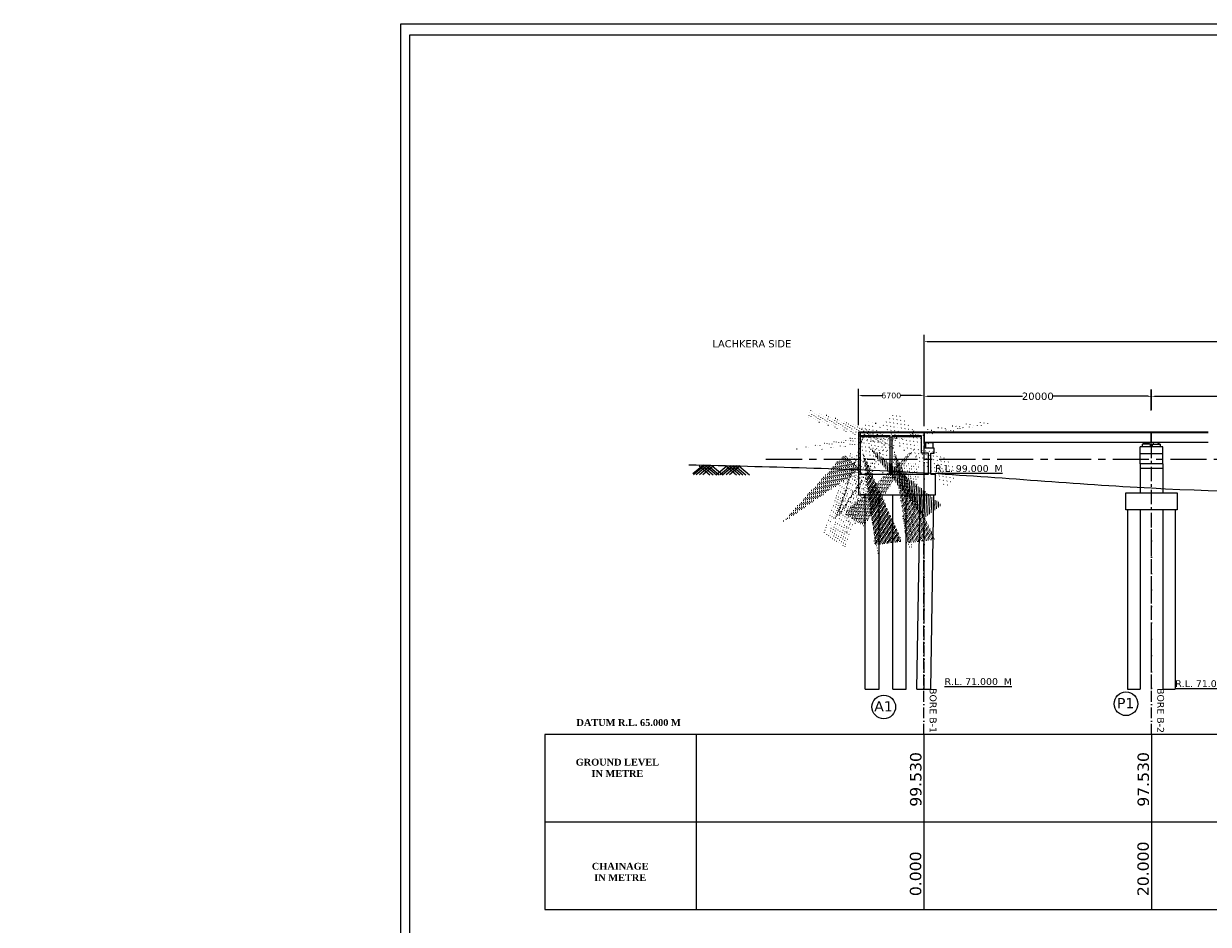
# Model space of a CAD drawing. Header units: millimetres. Extents: x -7746077780 to -3844657605, y -13315294818 to -6656873469.
# Tile 53 of 129: x -3871908350 to -3871856291, y -6657886027 to -6657846438. Entities that reach past the tile are written whole.
import ezdxf

# ---------------------------------------------------------------- set-up
doc = ezdxf.new("R2010")
doc.units = ezdxf.units.MM
doc.header["$MEASUREMENT"] = 0
doc.header["$PDMODE"] = 2
doc.linetypes.add('ACAD_ISO10W100', pattern=[18, 12, -3, 0, -3])
doc.linetypes.add('CENTER', pattern=[50.800000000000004, 31.75, -6.35, 6.35, -6.35])
for name, color, linetype in [('CHAINAGE', 7, 'Continuous'), ('GROUND_LVL', 114, 'Continuous'), ('H.F.L.', 7, 'Continuous'), ('SECTION', 7, 'Continuous'), ('TEX', 6, 'Continuous'), ('TEXT', 7, 'Continuous')]:
    doc.layers.add(name, color=color, linetype=linetype)
doc.styles.get("Standard").update_dxf_attribs({"font": 'verdana.ttf', "height": 250})
doc.dimstyles.new('Copy of ISO-25--------4', dxfattribs={"dimtxt": 200, "dimasz": 150, "dimexe": 300, "dimexo": 300, "dimgap": 0.02, "dimtad": 0, "dimtih": 1, "dimtoh": 1, "dimdec": 0, "dimlfac": 4, "dimdsep": 46, "dimtxsty": 'Standard', "dimcen": 150, "dimclrd": 1, "dimclre": 1, "dimclrt": 1, "dimadec": 0, "dimazin": 0, "dimtfac": 1, "dimtdec": 0, "dimtmove": 2, "dimatfit": 3, "dimfxl": 0, "dimarcsym": 0})

# ---------------------------------------------------------------- blocks, each defined once
blk = doc.blocks.new('*D422')
at = {"layer": 'Defpoints', "color": 0, "ltscale": 20, "transparency": 16777216}
for p in [(-3871858791.410668, -6657862817.984943), (-3871868780.004934, -6657863739.06658), (-3871858791.410668, -6657863707.984943)]:
    blk.add_point(p, dxfattribs=at)
at = {"layer": 'TEX', "color": 1, "lineweight": -2, "ltscale": 20, "transparency": 16777216}
for p, q in [((-3871868780.004934, -6657863439.06658), (-3871868780.004934, -6657862517.984943)), ((-3871868630.004934, -6657862817.984943), (-3871864456.424561, -6657862817.984943)), ((-3871858941.410668, -6657862817.984943), (-3871863114.991041, -6657862817.984943)), ((-3871858791.410668, -6657863407.984943), (-3871858791.410668, -6657862517.984943))]:
    blk.add_line(p, q, dxfattribs=at)
at = {"layer": 'TEX', "color": 1, "ltscale": 20, "transparency": 16777216}
for points in [[(-3871868630.004934, -6657862792.984943), (-3871868630.004934, -6657862842.984943), (-3871868780.004934, -6657862817.984943)], [(-3871858941.410668, -6657862792.984943), (-3871858941.410668, -6657862842.984943), (-3871858791.410668, -6657862817.984943)]]:
    blk.add_solid(points, dxfattribs=at)
at = {"layer": 'TEX', "color": 1, "ltscale": 20, "transparency": 16777216, "insert": (-3871863785.707801, -6657862817.984943), "char_height": 250, "width": 3757.989820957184, "attachment_point": 5}
blk.add_mtext('{\\H1.2857x;20000}', dxfattribs=at)
blk = doc.blocks.new('*D423')
at = {"layer": 'Defpoints', "color": 0, "ltscale": 20, "transparency": 16777216}
for p in [(-3871848809.489105, -6657862817.984942), (-3871858798.083372, -6657863739.066579), (-3871848809.489105, -6657863707.984942)]:
    blk.add_point(p, dxfattribs=at)
at = {"layer": 'TEX', "color": 1, "lineweight": -2, "ltscale": 20, "transparency": 16777216}
for p, q in [((-3871858798.083372, -6657863439.066579), (-3871858798.083372, -6657862517.984942)), ((-3871858648.083372, -6657862817.984942), (-3871854474.502998, -6657862817.984942)), ((-3871848959.489105, -6657862817.984942), (-3871853133.069479, -6657862817.984942)), ((-3871848809.489105, -6657863407.984942), (-3871848809.489105, -6657862517.984942))]:
    blk.add_line(p, q, dxfattribs=at)
at = {"layer": 'TEX', "color": 1, "ltscale": 20, "transparency": 16777216}
for points in [[(-3871858648.083372, -6657862792.984942), (-3871858648.083372, -6657862842.984942), (-3871858798.083372, -6657862817.984942)], [(-3871848959.489105, -6657862792.984942), (-3871848959.489105, -6657862842.984942), (-3871848809.489105, -6657862817.984942)]]:
    blk.add_solid(points, dxfattribs=at)
at = {"layer": 'TEX', "color": 1, "ltscale": 20, "transparency": 16777216, "insert": (-3871853803.786239, -6657862817.984942), "char_height": 250, "width": 3757.989820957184, "attachment_point": 5}
blk.add_mtext('{\\H1.2857x;20000}', dxfattribs=at)
blk = doc.blocks.new('*D436')
at = {"layer": 'Defpoints', "color": 0, "ltscale": 20, "transparency": 16777216}
for p in [(-3871728797.617582, -6657860377.818653), (-3871868780.004934, -6657864429.066581), (-3871728796.533581, -6657864391.258024)]:
    blk.add_point(p, dxfattribs=at)
at = {"layer": 'TEX', "color": 1, "lineweight": -2, "ltscale": 20, "transparency": 16777216}
for p, q in [((-3871868780.085962, -6657864129.066592), (-3871868781.169964, -6657860115.627219)), ((-3871728796.614608, -6657864091.258036), (-3871728797.69861, -6657860077.818664)), ((-3871868631.088942, -6657860415.586695), (-3871818559.181579, -6657860402.062623)), ((-3871728947.617577, -6657860377.859167), (-3871779019.52494, -6657860391.383239))]:
    blk.add_line(p, q, dxfattribs=at)
at = {"layer": 'TEX', "color": 1, "ltscale": 20, "transparency": 16777216}
for points in [[(-3871868631.095694, -6657860390.586696), (-3871868631.08219, -6657860440.586694), (-3871868781.088936, -6657860415.627209)], [(-3871728947.62433, -6657860352.859168), (-3871728947.610825, -6657860402.859166), (-3871728797.617582, -6657860377.818653)]]:
    blk.add_solid(points, dxfattribs=at)
at = {"layer": 'TEX', "color": 1, "ltscale": 20, "transparency": 16777216, "insert": (-3871798789.353259, -6657860396.722931), "char_height": 250, "width": 54045.81381654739, "attachment_point": 5}
blk.add_mtext('{\\H2.2857x;TOTAL LENGTH OF BRIDGE BETWEEN FACE OF DIRT WALL = 280.000 M. ( 14 SPAN OF 20.000 M. )}', dxfattribs=at)
blk = doc.blocks.new('*D614')
at = {"layer": 'Defpoints', "color": 0, "ltscale": 20, "transparency": 16777216}
for p in [(-3871868780.034904, -6657862783.837322), (-3871868780.034904, -6657862785.013023), (-3871871670.203538, -6657864391.724827)]:
    blk.add_point(p, dxfattribs=at)
at = {"layer": 'TEX', "color": 1, "lineweight": -2, "ltscale": 20, "transparency": 16777216}
for p, q in [((-3871871670.203538, -6657864091.724827), (-3871871670.203538, -6657862485.013023)), ((-3871871520.203538, -6657862785.013023), (-3871870639.511282, -6657862785.013023)), ((-3871868930.034904, -6657862785.013023), (-3871869810.727159, -6657862785.013023)), ((-3871868780.034904, -6657863083.837322), (-3871868780.034904, -6657863085.013023))]:
    blk.add_line(p, q, dxfattribs=at)
at = {"layer": 'TEX', "color": 1, "ltscale": 20, "transparency": 16777216}
for points in [[(-3871871520.203538, -6657862760.013023), (-3871871520.203538, -6657862810.013023), (-3871871670.203538, -6657862785.013023)], [(-3871868930.034904, -6657862760.013023), (-3871868930.034904, -6657862810.013023), (-3871868780.034904, -6657862785.013023)]]:
    blk.add_solid(points, dxfattribs=at)
at = {"layer": 'TEX', "color": 1, "ltscale": 20, "transparency": 16777216, "insert": (-3871870225.119221, -6657862785.013023), "char_height": 250, "attachment_point": 5}
blk.add_mtext('6700', dxfattribs=at)

msp = doc.modelspace()

# ---------------------------------------------------------------- hatches: boundary and pattern name
at = {"linetype": 'Continuous', "ltscale": 0.05}
for points in [[(-3871868639.860672, -6657864841.74709), (-3871868539.860672, -6657864841.747089), (-3871868539.860672, -6657864863.747089), (-3871868639.860672, -6657864863.747089)], [(-3871868439.860671, -6657864841.74709), (-3871868539.860672, -6657864841.747089), (-3871868539.860671, -6657864863.747089), (-3871868439.860671, -6657864863.747089)]]:
    msp.add_hatch(color=251, dxfattribs=at).paths.add_polyline_path(points)
h = msp.add_hatch(dxfattribs=at)
h.set_pattern_fill('ANSI31', color=252, scale=100, style=0)
h.set_pattern_definition([(45, (-514183.3322410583, -634013.7280750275), (-8.838834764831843, 8.838834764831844), [])])
h.paths.add_polyline_path([(-3871858886.42355, -6657864841.513692), (-3871858886.42355, -6657864916.513692), (-3871859061.42355, -6657864916.51369), (-3871859061.42355, -6657864841.51369)])
h.paths.add_polyline_path([(-3871859061.42355, -6657864916.513692), (-3871859136.42355, -6657864916.513692), (-3871859136.42355, -6657864841.51369), (-3871859061.42355, -6657864841.51369)])
h = msp.add_hatch(dxfattribs=at)
h.set_pattern_fill('ANSI31', color=252, scale=100, style=0)
h.set_pattern_definition([(45.00000000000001, (-1935326516.260648, -3329043393.797574), (-8.838834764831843, 8.838834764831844), [])])
h.paths.add_polyline_path([(-3871858696.397799, -6657864841.513692), (-3871858696.397799, -6657864916.513692), (-3871858521.397799, -6657864916.51369), (-3871858521.397799, -6657864841.51369)])
h.paths.add_polyline_path([(-3871858521.397799, -6657864916.513692), (-3871858446.397799, -6657864916.513692), (-3871858446.397799, -6657864841.51369), (-3871858521.397799, -6657864841.51369)])
at = {"layer": 'TEX', "ltscale": 20}
h = msp.add_hatch(dxfattribs=at)
h.set_pattern_fill('AR-CONC', color=251, scale=15, style=0)
h.set_pattern_definition([(49.99999999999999, (157178.6125707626, -600871.89412117), (107.589027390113, -9.412820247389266), [11.25, -123.75]), (355, (157178.6125707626, -600871.89412117), (-20.81270004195, 112.8288200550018), [9, -99]), (100.45144446, (157187.5783228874, -600872.6785230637), (86.77632700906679, 103.4159986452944), [9.561028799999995, -105.1713168]), (46.18420000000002, (157178.6125707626, -600841.89412117), (160.0861996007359, -24.82789211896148), [16.87499999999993, -185.6249999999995]), (96.63563548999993, (157191.9530825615, -600843.9631175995), (140.1992918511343, 146.1177901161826), [14.3415513, -157.7570639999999]), (351.1841639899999, (157178.6125707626, -600841.89412117), (140.199291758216, 146.1177900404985), [13.5, -148.50000015]), (21, (157193.6125707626, -600849.39412117), (89.53605781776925, -60.39283359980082), [11.25, -123.75]), (326.0000000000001, (157193.6125707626, -600849.39412117), (36.49729978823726, 108.772506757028), [9, -99]), (71.45144474, (157201.0739088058, -600854.4268569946), (126.0333565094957, 48.37967292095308), [9.5610285, -105.1713168]), (37.50000000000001, (157178.6125707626, -600871.89412117), (1.8239782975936, 49.93407807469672), [0, -97.8, 0, -100.5, 0, -99.375]), (7.499999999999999, (157178.6125707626, -600871.89412117), (39.46043061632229, 59.16175678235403), [0, -57.3, 0, -95.55, 0, -37.875]), (327.5, (157145.1625709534, -600871.89412117), (80.07336542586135, -3.383230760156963), [0, -37.5, 0, -117, 0, -155.25]), (317.5, (157130.1625709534, -600871.89412117), (87.47792540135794, 15.01574734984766), [0, -48.75, 0, -77.69999999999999, 0, -110.25])])
h.paths.add_polyline_path([(-3871870365.867774, -6657864557.371923), (-3871871570.178653, -6657864557.371863), (-3871871570.203537, -6657864604.247544), (-3871870277.498005, -6657864602.619501), (-3871870277.498006, -6657864554.260596)])
h = msp.add_hatch(dxfattribs=at)
h.set_pattern_fill('AR-CONC', color=251, scale=15, style=0)
h.set_pattern_definition([(49.99999999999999, (157966.5355796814, -600873.7130641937), (107.589027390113, -9.412820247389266), [11.25, -123.75]), (355, (157966.5355796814, -600873.7130641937), (-20.81270004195, 112.8288200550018), [9, -99]), (100.45144446, (157975.5013318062, -600874.4974660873), (86.77632700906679, 103.4159986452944), [9.561028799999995, -105.1713168]), (46.18420000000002, (157966.5355796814, -600843.7130641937), (160.0861996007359, -24.82789211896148), [16.87499999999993, -185.6249999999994]), (96.63563548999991, (157979.8760914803, -600845.7820606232), (140.1992918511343, 146.1177901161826), [14.3415513, -157.7570639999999]), (351.1841639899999, (157966.5355796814, -600843.7130641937), (140.199291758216, 146.1177900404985), [13.5, -148.50000015]), (21, (157981.5355796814, -600851.2130641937), (89.53605781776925, -60.39283359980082), [11.25, -123.75]), (326.0000000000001, (157981.5355796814, -600851.2130641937), (36.49729978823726, 108.772506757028), [9, -99]), (71.45144474, (157988.9969177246, -600856.2458000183), (126.0333565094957, 48.37967292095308), [9.5610285, -105.1713168]), (37.50000000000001, (157966.5355796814, -600873.7130641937), (1.8239782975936, 49.93407807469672), [0, -97.8, 0, -100.5, 0, -99.375]), (7.499999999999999, (157966.5355796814, -600873.7130641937), (39.46043061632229, 59.16175678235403), [0, -57.3, 0, -95.55, 0, -37.875]), (327.5, (157933.0855798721, -600873.7130641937), (80.07336542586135, -3.383230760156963), [0, -37.5, 0, -117, 0, -155.25]), (317.5, (157918.0855798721, -600873.7130641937), (87.47792540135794, 15.01574734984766), [0, -48.75, 0, -77.69999999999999, 0, -110.25])])
h.paths.add_polyline_path([(-3871870177.498006, -6657864554.247546), (-3871870177.498006, -6657864606.257386), (-3871868890.034908, -6657864605.252466), (-3871868890.034908, -6657864555.252466)])

# ---------------------------------------------------------------- linework, layer by layer
at = {"color": 251}
for p, q in [((-3871868785.03491, -6657864391.724827), (-3871871670.203538, -6657864391.724827)), ((-3871871670.203538, -6657864391.724827), (-3871871670.203538, -6657864429.30382)), ((-3871871670.203538, -6657864391.724827), (-3871871670.203537, -6657867141.667821)), ((-3871868785.03491, -6657864429.30382), (-3871871670.203537, -6657864429.30382)), ((-3871871570.203537, -6657866241.667819), (-3871871570.203537, -6657864429.30382)), ((-3871871570.203537, -6657864547.033059), (-3871871570.203537, -6657864547.033061)), ((-3871870277.498006, -6657864554.260596), (-3871871570.203537, -6657864557.371923)), ((-3871870277.498005, -6657864602.619501), (-3871871570.203537, -6657864604.247544)), ((-3871868890.034908, -6657864554.061689), (-3871870177.498006, -6657864554.247546)), ((-3871868890.034909, -6657864604.247546), (-3871870177.498006, -6657864606.257386)), ((-3871868589.860672, -6657866241.667822), (-3871868589.860672, -6657865321.727723)), ((-3871868489.860672, -6657866241.667823), (-3871868489.860672, -6657865321.495407)), ((-3871868340.034909, -6657865321.727724), (-3871868340.034909, -6657865091.734164)), ((-3871868489.860672, -6657866241.667823), (-3871868277.160396, -6657866241.667822)), ((-3871868277.160396, -6657867141.667822), (-3871868277.160396, -6657866241.667822)), ((-3871871670.203537, -6657867141.667821), (-3871868277.160396, -6657867141.667822)), ((-3871871370.203537, -6657867141.667821), (-3871871570.203537, -6657867141.667821))]:
    msp.add_line(p, q, dxfattribs=at)
at = {"color": 251, "ltscale": 0.05}
for p, q in [((-3871868785.03491, -6657864429.30382), (-3871870465.867774, -6657864429.303819)), ((-3871868785.03491, -6657864429.30382), (-3871870465.867774, -6657864429.303819)), ((-3871868589.860672, -6657865321.727723), (-3871868890.034909, -6657865321.727723)), ((-3871868340.034909, -6657865091.734164), (-3871868785.03491, -6657865091.734164)), ((-3871868489.860672, -6657865321.727724), (-3871868340.034909, -6657865321.727724))]:
    msp.add_line(p, q, dxfattribs=at)
at = {"color": 252, "linetype": 'Continuous', "ltscale": 0.05}
for p, q in [((-3871866296.410648, -6657864391.491381), (-3871868763.332242, -6657864391.491377)), ((-3871866296.410647, -6657864391.491383), (-3871868763.332242, -6657864391.49138)), ((-3871868763.332241, -6657864841.51365), (-3871868763.332242, -6657864391.491384)), ((-3871866296.410649, -6657864429.066542), (-3871868763.332241, -6657864431.303248)), ((-3871866296.410648, -6657864429.066544), (-3871868763.332241, -6657864431.303249)), ((-3871866296.410647, -6657864841.513651), (-3871868763.332241, -6657864841.513649)), ((-3871866296.410648, -6657864841.513649), (-3871868763.332241, -6657864841.513649)), ((-3871858796.410647, -6657864391.491381), (-3871866286.410647, -6657864391.491381)), ((-3871858796.410648, -6657864429.066542), (-3871866286.410647, -6657864429.06654)), ((-3871858796.410647, -6657864841.513649), (-3871866286.410647, -6657864841.513651)), ((-3871859136.42355, -6657864916.51369), (-3871859136.42355, -6657864841.51369)), ((-3871859136.42355, -6657864841.51369), (-3871858886.423549, -6657864841.51369)), ((-3871858886.42355, -6657864916.513692), (-3871858886.42355, -6657864841.513692)), ((-3871858796.410675, -6657864841.303195), (-3871858796.410675, -6657864391.491369)), ((-3871858796.410675, -6657864841.303238), (-3871858796.410675, -6657864391.491412)), ((-3871858796.410667, -6657864841.303249), (-3871858796.410666, -6657864391.491412)), ((-3871858796.410666, -6657864841.303206), (-3871858796.410666, -6657864391.491369)), ((-3871858796.410646, -6657864841.513649), (-3871858796.410646, -6657864391.491381)), ((-3871856296.410648, -6657864391.491424), (-3871858786.410684, -6657864391.491423)), ((-3871858786.410683, -6657864841.5137), (-3871858786.410684, -6657864391.491426)), ((-3871856296.410647, -6657864391.491426), (-3871858786.410684, -6657864391.491426)), ((-3871856296.410649, -6657864429.066585), (-3871858786.410684, -6657864429.066586)), ((-3871856296.410648, -6657864429.066586), (-3871858786.410684, -6657864429.066586)), ((-3871856296.410648, -6657864841.513692), (-3871858786.410684, -6657864841.513692)), ((-3871856296.410647, -6657864841.513694), (-3871858786.410684, -6657864841.513694)), ((-3871858786.410675, -6657864841.513693), (-3871858786.410675, -6657864391.491426)), ((-3871858696.397799, -6657864916.513692), (-3871858696.397799, -6657864841.513692)), ((-3871858446.397799, -6657864916.51369), (-3871858446.397799, -6657864841.51369)), ((-3871859291.410676, -6657865791.35358), (-3871859291.410676, -6657865041.353581)), ((-3871858291.410674, -6657865041.353581), (-3871859291.410676, -6657865041.353581)), ((-3871858291.410673, -6657865341.353582), (-3871859291.410676, -6657865341.353582)), ((-3871858466.410675, -6657865041.353581), (-3871859241.410675, -6657865041.353581)), ((-3871858836.410675, -6657864916.51369), (-3871859186.436424, -6657864916.51369)), ((-3871859186.436424, -6657865041.353581), (-3871859186.436424, -6657864916.51369)), ((-3871858836.410675, -6657865041.353581), (-3871858836.410675, -6657864916.51369)), ((-3871858746.410673, -6657864916.51369), (-3871858396.384924, -6657864916.51369)), ((-3871858746.410673, -6657865041.353581), (-3871858746.410673, -6657864916.51369)), ((-3871858396.384924, -6657865041.353581), (-3871858396.384924, -6657864916.51369)), ((-3871858291.410674, -6657865791.353581), (-3871858291.410674, -6657865041.353581)), ((-3871858291.410674, -6657865791.353582), (-3871859291.410676, -6657865791.353581)), ((-3871859291.410676, -6657865791.353581), (-3871859291.410676, -6657867064.301474)), ((-3871858291.410674, -6657865791.353582), (-3871858291.410674, -6657867064.301474)), ((-3871858291.410674, -6657865991.353581), (-3871859291.410675, -6657865991.353585)), ((-3871859841.410676, -6657867814.301473), (-3871859841.410666, -6657875690.733249)), ((-3871859291.410673, -6657867814.301473), (-3871859291.410672, -6657875690.733249)), ((-3871858291.410677, -6657867814.301473), (-3871858291.410674, -6657875690.733249)), ((-3871857741.410678, -6657867814.301473), (-3871857741.410674, -6657875690.733249))]:
    msp.add_line(p, q, dxfattribs=at)
at = {"color": 251, "linetype": 'Continuous', "ltscale": 0.05}
for p, q in [((-3871868377.360672, -6657864863.74709), (-3871868702.360672, -6657864863.74709)), ((-3871871370.203538, -6657875690.733418), (-3871871370.203537, -6657867141.667821)), ((-3871870757.798022, -6657875690.733418), (-3871870757.798022, -6657867141.667821)), ((-3871870155.798022, -6657875690.733418), (-3871870155.798022, -6657867141.667821)), ((-3871869562.527049, -6657875690.733418), (-3871869562.527049, -6657867141.667821)), ((-3871869097.613417, -6657875690.733417), (-3871868960.234337, -6657867141.667822)), ((-3871868485.207901, -6657875690.733417), (-3871868347.828822, -6657867141.667822)), ((-3871871370.203538, -6657875690.733407), (-3871870757.798022, -6657875690.733406)), ((-3871870155.798022, -6657875690.733407), (-3871869562.527049, -6657875690.733408)), ((-3871869097.613417, -6657875690.733406), (-3871868485.207901, -6657875690.733405)), ((-3871859841.410666, -6657875690.733406), (-3871859291.410668, -6657875690.733407)), ((-3871858291.410671, -6657875690.733406), (-3871857741.410671, -6657875690.733407))]:
    msp.add_line(p, q, dxfattribs=at)
msp.add_lwpolyline([(-3871859916.410677, -6657867064.301474), (-3871857666.410678, -6657867064.301474), (-3871857666.410678, -6657867814.301473), (-3871859916.410677, -6657867814.301473)], close=True, dxfattribs=at)
at = {"layer": 'GROUND_LVL'}
for p, q in [((-3871878471.389867, -6657865842.789019), (-3871878942.017434, -6657866230.80336)), ((-3871878444.319269, -6657865877.614725), (-3871878914.946833, -6657866265.629065)), ((-3871878320.623758, -6657865877.614723), (-3871878791.251325, -6657866265.629065)), ((-3871878667.633842, -6657865877.614723), (-3871878197.006273, -6657866265.629065)), ((-3871878181.466308, -6657865877.614721), (-3871878652.093877, -6657866265.629065)), ((-3871878516.327728, -6657865877.614721), (-3871878045.700158, -6657866265.629065)), ((-3871878030.160194, -6657865877.614723), (-3871878500.78776, -6657866265.629065)), ((-3871878377.170278, -6657865877.614723), (-3871877906.542712, -6657866265.629065)), ((-3871878253.474767, -6657865877.614725), (-3871877782.847201, -6657866265.629065)), ((-3871878096.204761, -6657865877.614723), (-3871877625.577195, -6657866265.629065)), ((-3871877435.063899, -6657865880.43314), (-3871877905.691465, -6657866268.447481)), ((-3871877277.793893, -6657865880.433142), (-3871877748.421457, -6657866268.447481)), ((-3871877154.098382, -6657865880.43314), (-3871877624.725949, -6657866268.447481)), ((-3871877501.108466, -6657865880.43314), (-3871877030.480897, -6657866268.447481)), ((-3871877014.940932, -6657865880.433138), (-3871877485.568501, -6657866268.447481)), ((-3871877349.802352, -6657865880.433138), (-3871876879.174782, -6657866268.447481)), ((-3871876863.634818, -6657865880.43314), (-3871877334.262384, -6657866268.447481)), ((-3871877210.644902, -6657865880.43314), (-3871876740.017336, -6657866268.447481)), ((-3871877086.949391, -6657865880.433142), (-3871876616.321825, -6657866268.447481)), ((-3871876929.679385, -6657865880.43314), (-3871876459.051819, -6657866268.447481))]:
    msp.add_line(p, q, dxfattribs=at)
at = {"layer": 'H.F.L.', "color": 1, "linetype": 'CENTER', "ltscale": 50}
msp.add_line((-3871875733.332241, -6657865581.14659), (-3871723603.332241, -6657865581.14659), dxfattribs=at)
at = {"layer": 'SECTION', "color": 6, "ltscale": 20}
for centre in [(-3871859909.298733, -6657876332.643905), (-3871870553.332241, -6657876472.24135)]:
    msp.add_circle(centre, 519.3107600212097, dxfattribs=at)
at = {"layer": 'TEX', "color": 0, "ltscale": 20}
for p, q in [((-3871871816.03491, -6657864429.30382), (-3871871816.03491, -6657864429.30382)), ((-3871868791.345345, -6657872792.552526), (-3871868791.345345, -6657872792.552526)), ((-3871856687.25763, -6657885373.216494), (-3871854687.25763, -6657885373.216494))]:
    msp.add_line(p, q, dxfattribs=at)
at = {"layer": 'TEX', "color": 251, "ltscale": 20}
for p, q in [((-3871870277.498006, -6657866241.667821), (-3871870277.498006, -6657864554.247546)), ((-3871870177.498007, -6657866241.667821), (-3871870177.498006, -6657864554.247546)), ((-3871868890.034909, -6657865321.727723), (-3871868890.034908, -6657864554.061689)), ((-3871868785.03491, -6657864391.724826), (-3871868785.03491, -6657865091.73417)), ((-3871868702.360672, -6657865091.74709), (-3871868702.360672, -6657864863.747089)), ((-3871868702.360672, -6657865091.747091), (-3871868702.360672, -6657864863.74709)), ((-3871868377.360671, -6657865091.734163), (-3871868377.360672, -6657864863.734162)), ((-3871868377.360672, -6657865091.747091), (-3871868377.360672, -6657864863.74709)), ((-3871871670.203537, -6657866241.667819), (-3871868589.860672, -6657866241.667822))]:
    msp.add_line(p, q, dxfattribs=at)
at = {"layer": 'TEX', "color": 4, "linetype": 'ACAD_ISO10W100', "ltscale": 40}
for q in [(-3871868780.034913, -6657864391.491384), (-3871868780.004934, -6657864429.06658), (-3871868780.004934, -6657864429.06658), (-3871868780.004934, -6657864429.06658)]:
    msp.add_line((-3871868771.019951, -6657875690.73325), q, dxfattribs=at)
at = {"layer": 'TEX', "color": 4, "linetype": 'CENTER', "ltscale": 20}
for p, q in [((-3871868780.034909, -6657872749.148506), (-3871868780.034904, -6657864391.724773)), ((-3871858791.410656, -6657875690.73325), (-3871858791.410668, -6657864391.25806)), ((-3871858791.410667, -6657875690.73325), (-3871858791.410667, -6657864391.25806))]:
    msp.add_line(p, q, dxfattribs=at)
at = {"layer": 'TEX', "color": 5, "linetype": 'ACAD_ISO10W100', "ltscale": 40}
for p, q in [((-3871868791.410659, -6657877690.73325), (-3871868791.410658, -6657868650.73325)), ((-3871858791.410659, -6657877690.73325), (-3871858791.410658, -6657868650.73325))]:
    msp.add_line(p, q, dxfattribs=at)
at = {"layer": 'TEX', "color": 3, "ltscale": 20}
for p, q in [((-3871885453.332241, -6657877690.733207), (-3871885453.332241, -6657885373.216466)), ((-3871885453.332241, -6657877690.733218), (-3871885453.332241, -6657885373.216477)), ((-3871878791.410659, -6657877690.73323), (-3871878791.410659, -6657885373.216489)), ((-3871878791.410659, -6657877690.733241), (-3871878791.410659, -6657885373.2165)), ((-3871868791.410659, -6657877690.733207), (-3871868791.410659, -6657885373.216466)), ((-3871868791.410659, -6657877690.733218), (-3871868791.410659, -6657885373.216477)), ((-3871858791.410659, -6657877690.733218), (-3871858791.410659, -6657885373.216477)), ((-3871858791.410659, -6657877690.73323), (-3871858791.410659, -6657885373.216489)), ((-3871821768.575176, -6657881531.974871), (-3871885453.332241, -6657881531.974871))]:
    msp.add_line(p, q, dxfattribs=at)
at = {"layer": 'TEX', "color": 7, "ltscale": 20}
for points in [[(-3871699823.332241, -6657929337.984943), (-3871891773.332241, -6657929337.984943), (-3871891773.332241, -6657846437.984943), (-3871699823.332241, -6657846437.984943)], [(-3871700033.332241, -6657929157.984943), (-3871891383.332241, -6657929157.984943), (-3871891383.332241, -6657846927.984943), (-3871700033.332241, -6657846927.984943)]]:
    msp.add_lwpolyline(points, close=True, dxfattribs=at)
at = {"layer": 'TEX', "color": 3, "ltscale": 20}
msp.add_lwpolyline([(-3871885453.332241, -6657885373.216466), (-3871721409.854357, -6657885373.216501), (-3871721409.854357, -6657877690.73325), (-3871885453.332241, -6657877690.73325)], close=True, dxfattribs=at)
msp.add_spline([(-3871879123.332241, -6657865827.984943), (-3871868791.410659, -6657866180.733207), (-3871858791.410659, -6657866847.399885), (-3871838791.410659, -6657866987.399917), (-3871828791.410665, -6657866987.399906), (-3871808791.410659, -6657867130.73323), (-3871798791.410659, -6657867130.73325), (-3871788791.410659, -6657867130.73325), (-3871778791.410659, -6657867187.399885), (-3871768791.410659, -6657867187.399885), (-3871758791.410667, -6657867187.399885), (-3871748791.410665, -6657867187.399874), (-3871738929.892723, -6657866840.73325), (-3871728791.410659, -6657866330.733248), (-3871721803.332241, -6657865417.984943)], degree=3, dxfattribs=at)

# ---------------------------------------------------------------- texts
at = {"layer": 'CHAINAGE', "color": 241}
for s, p in [('99.530', (-3871868900.060673, -6657880856.802667)), ('97.530', (-3871858900.060673, -6657880856.802678))]:
    msp.add_text(s, height=499.9999999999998, rotation=90, dxfattribs=at).set_placement(p)
at = {"layer": 'CHAINAGE', "color": 241, "char_height": 499.9999999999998, "width": 2468.374999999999, "attachment_point": 7, "rotation": 90}
for s, insert in [('0.000', (-3871868898.670113, -6657884788.062432)), ('20.000', (-3871858898.670113, -6657884788.062444))]:
    msp.add_mtext(s, dxfattribs=dict(at, insert=insert))
at = {"layer": 'SECTION', "color": 6, "ltscale": 20, "char_height": 450, "width": 1535.994933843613}
for s, insert, attachment_point in [('A1', (-3871870157.4402, -6657876219.29026), 3), ('P1', (-3871860305.190774, -6657876079.692815), 1)]:
    msp.add_mtext(s, dxfattribs=dict(at, insert=insert, attachment_point=attachment_point))
at = {"layer": 'TEX', "insert": (-3871977977.093441, -6657866156.297498), "char_height": 360, "width": 51867.6690182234, "attachment_point": 1}
msp.add_mtext('{\\H1.4583x;\\LNOTES\\l :-\\P}\\P01. TYPE OF BRIDGE ^I^I         - HIGH LEVEL BRIDGE\\P\\P\\P02. LENGTH OF BRIDGE ^I         - 280.000 M. ( 14SPAN @ 20.000 M EACH C/C) \\P\\P\\P03. OVERALL WIDTH ^I^I         - 8.400 M.\\P\\P\\P04. CLEAR WIDTH^I^I         - 7.500 M.\\P\\P\\P05. FORMATION LEVEL^I^I         - R.L. 104.785 M.\\P\\P\\P06. HIGHEST FLOOD LEVEL^I         - R.L. 101.210 M.\\P\\P\\P07.LOWEST    BED  LEVEL              - R.L. 96.510 M.\\P\\P\\P08.SOFFIT LEVEL            ^I         - R.L. 102.710 M.\\P\\P \\P09.CATCHMENT AREA^I^I         - 569.000 SQ. KM.\\P\\P\\P10. DESIGN VELOCITY^I^I         - 2.870 M/SEC.\\P\\P\\P11. DESIGN DISCHARGE^I         - 2868.167 CUMEC.              \\P\\P\\P12.TYPE OF FOUNDATION^I         -  PILE FOUNDATION.\\P\\P\\P13.FOUNDATION LEVEL^I         - AS PER SHOWN IN DRAWING.\\P\\P\\P14. TYPE OF SUB-STRUCTURE        - PIER              - R.C.C. SOLID CIRCULAR PIER\\P^I^I^I^I^I^IABUTMENT - BOX TYPE\\P\\P15. TYPE OF SUPER STRUCTURE    - R.C.C. T - BEAM  SLAB \\P\\P\\P16. TYPE OF BEARING^I^I         - POT -  PTFE  BEARING\\P\\P\\P17. DESIGN LOADING{\\C1;^I                   }-  ONE LANE OF  CLASS 70R OR TWO LANES \\P^I^I^I^I^I^I FOR CLASS A{\\C1;\\P                                                                \\P}18. SBC FOR ABUTMENT/PIER        - 45 T/M².  \\P\\P\\P19. SBC FOR RETURN^I^I         - 20 T/M².  \\P\\P\\P20. WEARING COAT                           - MASTIC ASHPHALT 75 MM THICK. \\P\\pi-1080,l9717.8,t9717.8;(^IB.C. 50MM+ MASTIC ASPHALT 20MM)\\P\\pi0,l0,tz;\\P21. RAILING  - R.C.C. CRASH BARRIER AS PER STD.DRAWING.\\P\\P\\P21. APPROACH SLAB - R.C.C. STRUCTURAL AS PER APPROVED DRAWING.\\P\\P\\P22. EXPANSION JOINT - STRIPSEAL TYPE EXPANSION JOINT.\\P\\P\\P23. NAME PLATE,   DRAINAGE SPOUT ETC. AS PER MORT&H \\P^I^I^I   SPECIFICATION.\\P\\P                               ', dxfattribs=at)
at = {"layer": 'TEX', "color": 5, "linetype": 'ACAD_ISO10W100', "ltscale": 40, "char_height": 300, "width": 2800.98933172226, "attachment_point": 3, "rotation": 269.9999999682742}
for s, insert in [('{\\C0;BORE B-1}', (-3871868234.654664, -6657877618.248748)), ('{\\C0;BORE B-2}', (-3871858234.654664, -6657877618.248748))]:
    msp.add_mtext(s, dxfattribs=dict(at, insert=insert))
at = {"layer": 'TEXT', "color": 191, "lineweight": 30, "insert": (-3871874619.944119, -6657860349.477075), "char_height": 314.9999999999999, "width": 6496.79687957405, "attachment_point": 3}
msp.add_mtext('LACHKERA SIDE', dxfattribs=at)
at = {"layer": 'TEXT', "color": 6, "char_height": 300, "width": 10799.796427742, "attachment_point": 2}
for s, insert in [('{\\LR.L. 99.000  M}', (-3871866811.325895, -6657865841.965959)), ('{\\LR.L. 71.000  M}', (-3871866401.370298, -6657875207.984941)), ('{\\LR.L. 71.000  M}', (-3871856263.332268, -6657875297.984941)), ('{\\fTimes New Roman|b1|i0|c0|p18;DATUM R.L. 65.000 M}', (-3871881768.658172, -6657877007.924651)), ('{\\fTimes New Roman|b1|i0|c0|p18;GROUND LEVEL\\PIN METRE}', (-3871882259.52949, -6657878749.347263)), ('{\\fTimes New Roman|b1|i0|c0|p18;CHAINAGE \\PIN METRE}', (-3871882136.593404, -6657883324.790739))]:
    msp.add_mtext(s, dxfattribs=dict(at, insert=insert))

# ---------------------------------------------------------------- dimensions: what is measured, and where the dimension line sits
at = {"layer": 'TEX', "color": 3, "ltscale": 20}
dim = msp.add_aligned_dim(p1=(-3871868780.004934, -6657864429.06658), p2=(-3871728796.53358, -6657864391.258024), distance=4013.439517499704, text='{\\H2.2857x;TOTAL LENGTH OF BRIDGE BETWEEN FACE OF DIRT WALL = 280.000 M. ( 14 SPAN OF 20.000 M. )}', dimstyle='Copy of ISO-25--------4', override={"dimtxt": 350, "dimfxl": 0.05, "dimarcsym": 2}, dxfattribs=at)
dim.commit()
dim.dimension.update_dxf_attribs({"geometry": '*D436', "text_midpoint": (-3871798789.353259, -6657860396.722931)})
at = {"layer": 'TEX', "color": 0, "ltscale": 20}
dim = msp.add_linear_dim(base=(-3871868780.034904, -6657862785.013023), p1=(-3871871670.203538, -6657864391.724827), p2=(-3871868780.034904, -6657862783.837322), text='6700', dimstyle='Copy of ISO-25--------4', override={"dimtxt": 350, "dimfxl": 0.05, "dimarcsym": 2}, dxfattribs=at)
dim.commit()
dim.dimension.update_dxf_attribs({"geometry": '*D614', "text_midpoint": (-3871870225.119221, -6657862785.013023)})
at = {"layer": 'TEX', "color": 3, "ltscale": 20}
for base, p1, p2, picture, middle in [((-3871858791.410668, -6657862817.984943), (-3871868780.004934, -6657863739.06658), (-3871858791.410668, -6657863707.984943), '*D422', (-3871863785.707801, -6657862817.984943)), ((-3871848809.489105, -6657862817.984942), (-3871858798.083372, -6657863739.066579), (-3871848809.489105, -6657863707.984942), '*D423', (-3871853803.786239, -6657862817.984942))]:
    dim = msp.add_linear_dim(base=base, p1=p1, p2=p2, text='{\\H1.2857x;20000}', dimstyle='Copy of ISO-25--------4', override={"dimtxt": 350, "dimfxl": 0.05, "dimarcsym": 2}, dxfattribs=at)
    dim.commit()
    dim.dimension.update_dxf_attribs({"geometry": picture, "text_midpoint": middle})

doc.saveas('drawing.dxf')
